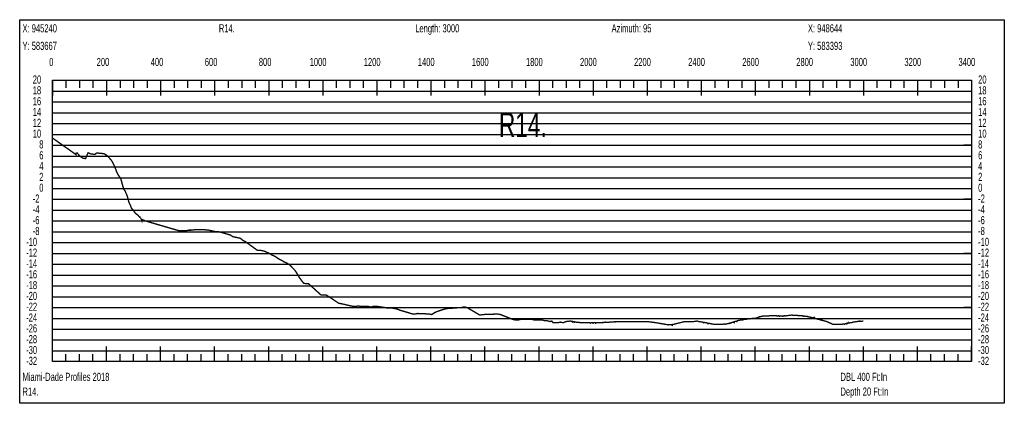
# Model space of a CAD drawing. Header units: inches. Extents: x 471865 to 538526, y 1054316 to 1102451.
# Tile 41 of 114: x 476049 to 479691, y 1078739 to 1080157. Entities that reach past the tile are written whole.
import ezdxf

# ---------------------------------------------------------------- set-up
doc = ezdxf.new("R2010")
doc.units = ezdxf.units.IN
doc.header["$MEASUREMENT"] = 0
for name, color, linetype in [('LABELS', 7, 'Continuous'), ('X_Gr1', 7, 'Continuous'), ('XSECTION', 7, 'Continuous')]:
    doc.layers.add(name, color=color, linetype=linetype)
doc.styles.get("Standard").update_dxf_attribs({"font": 'arial.ttf'})

msp = doc.modelspace()

# ---------------------------------------------------------------- linework, layer by layer
at = {"layer": 'X_Gr1', "color": 6, "linetype": 'Continuous', "lineweight": 18, "true_color": 0xff00ff, "transparency": 33554687, "const_width": 5}
msp.add_lwpolyline([(476169.9, 1079719.9), (476169.9, 1079719.9), (476257.2, 1079658.3), (476257.2, 1079663.3), (476261, 1079664.7), (476269.2, 1079655.4), (476276.4, 1079648.9), (476283.1, 1079645.1), (476292.5, 1079643.6), (476301.8, 1079665.3), (476310.9, 1079661.1), (476319, 1079660.2), (476326.6, 1079659), (476332.9, 1079663.9), (476341.5, 1079663.8), (476350.3, 1079662.8), (476358.9, 1079662.2), (476368.6, 1079657.3), (476372.4, 1079654), (476377.7, 1079648.6), (476386.1, 1079639.8), (476391.6, 1079631.4), (476399.4, 1079616.3), (476408.2, 1079592.7), (476416.5, 1079577.7), (476422.6, 1079569.9), (476428.1, 1079549.7), (476433.5, 1079530.9), (476438.6, 1079523.9), (476446.8, 1079504.9), (476452.7, 1079482.7), (476458.2, 1079471.3), (476462.4, 1079459.8), (476467.7, 1079454.9), (476471.7, 1079448.8), (476477.3, 1079441.2), (476482.9, 1079437), (476487.4, 1079433.4), (476491.9, 1079427.3), (476496.9, 1079424.1), (476499.3, 1079417.7), (476499.3, 1079420), (476505.4, 1079417), (476511.6, 1079414), (476517.8, 1079412.2), (476524, 1079410.3), (476530.3, 1079408.5), (476536.6, 1079406.6), (476542.9, 1079404.8), (476549.2, 1079402.9), (476555.5, 1079401.1), (476561.8, 1079399.2), (476568.1, 1079397.4), (476574.4, 1079395.5), (476580.8, 1079393.7), (476587.1, 1079391.8), (476593.5, 1079390), (476599.8, 1079388.1), (476606.1, 1079386.3), (476612.5, 1079384.4), (476618.8, 1079382.6), (476625.1, 1079380.8), (476631.5, 1079379), (476637.5, 1079377.1), (476646.5, 1079377.1), (476655.5, 1079377.1), (476664.8, 1079377.1), (476674.1, 1079379.1), (476683.2, 1079379.1), (476700.8, 1079381.1), (476709.8, 1079381.1), (476719, 1079381.1), (476728.7, 1079381.1), (476747.8, 1079379.1), (476757.2, 1079377.1), (476766.3, 1079375.1), (476775.7, 1079373.1), (476785.1, 1079373.1), (476794.2, 1079371.1), (476800.1, 1079369.4), (476806, 1079367.7), (476811.9, 1079365.9), (476817.8, 1079364.2), (476823.7, 1079362.5), (476828.3, 1079361.1), (476837, 1079355.1), (476846.4, 1079353.1), (476855.9, 1079351.1), (476865.3, 1079349.1), (476874.6, 1079341.1), (476883.1, 1079337.1), (476890.3, 1079331.9), (476896.6, 1079327.3), (476902.9, 1079322.8), (476909.1, 1079318.2), (476915.4, 1079313.7), (476921.6, 1079309.2), (476927.2, 1079305.1), (476937.6, 1079305.1), (476955.2, 1079301.1), (476963.6, 1079297.1), (476972.6, 1079293.1), (476982.2, 1079287.1), (476991.5, 1079283.1), (477000.9, 1079277.1), (477009.8, 1079271.1), (477018.6, 1079267.1), (477028.1, 1079261.1), (477037.7, 1079257.1), (477047, 1079251.1), (477053.3, 1079244.7), (477059.6, 1079238.3), (477065.9, 1079231.9), (477072.2, 1079222.8), (477078.4, 1079212.5), (477084.7, 1079202.2), (477091, 1079193.6), (477097.3, 1079185), (477098.6, 1079183.1), (477108.6, 1079181.1), (477117.5, 1079181.1), (477124.8, 1079174.5), (477131.1, 1079168.7), (477137.5, 1079163), (477143.8, 1079157.2), (477150.2, 1079151.5), (477156.5, 1079145.7), (477162.8, 1079140), (477163.8, 1079139.1), (477174.1, 1079139.1), (477183.4, 1079139.1), (477190.4, 1079134.5), (477196.7, 1079130.3), (477203.1, 1079126.2), (477209.4, 1079122), (477215.7, 1079117.7), (477222.1, 1079113.5), (477228.7, 1079109.1), (477238.6, 1079107.1), (477248.1, 1079105.1), (477256.8, 1079103.1), (477273.8, 1079099.1), (477283.3, 1079097.1), (477292.6, 1079097.1), (477301.7, 1079099.1), (477310.6, 1079097.1), (477319.7, 1079097.1), (477328.9, 1079097.1), (477338.1, 1079097.1), (477347.1, 1079095.1), (477355.5, 1079097.1), (477363.7, 1079097.1), (477372.4, 1079097.1), (477378.8, 1079096.2), (477385.2, 1079095.3), (477391.5, 1079094.3), (477397.8, 1079093.4), (477399.9, 1079093.1), (477408.3, 1079091.1), (477417.4, 1079091.1), (477427.4, 1079091.1), (477437.1, 1079089.1), (477446.5, 1079087.1), (477455.5, 1079083.1), (477462.3, 1079081.2), (477468.6, 1079079.4), (477475, 1079077.5), (477481.3, 1079075.6), (477487.6, 1079073.7), (477494, 1079071.8), (477500.2, 1079069.8), (477502.1, 1079069.1), (477512, 1079069.1), (477520.8, 1079071.1), (477527.7, 1079070.9), (477534, 1079070.7), (477540.3, 1079070.5), (477546.6, 1079070.1), (477552.9, 1079069.7), (477559.1, 1079069.4), (477563.5, 1079069.1), (477573.1, 1079067.1), (477581.8, 1079073.1), (477589.7, 1079077.1), (477596.4, 1079079.4), (477602.7, 1079081.5), (477609.1, 1079083.7), (477615.4, 1079085.8), (477620.4, 1079087.1), (477625.5, 1079089.1), (477632.6, 1079089.6), (477638.8, 1079090.1), (477645.1, 1079090.5), (477651.3, 1079090.9), (477657.6, 1079091.3), (477663.8, 1079091.8), (477669.9, 1079092.3), (477676.1, 1079092.7), (477681.8, 1079093.1), (477693.1, 1079095.1), (477703.6, 1079093.1), (477709.7, 1079089.5), (477715.9, 1079085.8), (477722.1, 1079082.2), (477728.3, 1079078.5), (477734.5, 1079074.9), (477740.8, 1079071.2), (477747, 1079067.5), (477751, 1079065.1), (477761.4, 1079067.1), (477768.1, 1079067.4), (477774.3, 1079067.6), (477780.6, 1079067.8), (477786.8, 1079068.1), (477793.1, 1079068.3), (477799.3, 1079068.5), (477805.6, 1079068.7), (477811.8, 1079069), (477816.6, 1079069.1), (477827.7, 1079067.1), (477837.9, 1079063.1), (477844, 1079060.7), (477850.3, 1079058.1), (477856.7, 1079055.6), (477862.8, 1079053.1), (477872.8, 1079049.1), (477883.3, 1079047.1), (477893.1, 1079047.1), (477901.5, 1079049.1), (477908.9, 1079049.1), (477917, 1079049.1), (477931.2, 1079049.1), (477936, 1079049.1), (477945, 1079049.1), (477953.4, 1079047.1), (477961.9, 1079047.1), (477971, 1079047.1), (477980.3, 1079047.1), (477989.5, 1079045.1), (477997.7, 1079045.1), (478003.9, 1079043.2), (478010.1, 1079041.3), (478017.2, 1079043.1), (478021.6, 1079037.1), (478028.1, 1079037.3), (478034.5, 1079037.2), (478040.3, 1079037.1), (478049.8, 1079039.1), (478059.7, 1079037.1), (478068.8, 1079041.1), (478074, 1079041.8), (478079.2, 1079042.4), (478084.4, 1079043), (478085.1, 1079043.1), (478089.6, 1079042.3), (478094.8, 1079039.1), (478094.8, 1079041.5), (478100, 1079040.6), (478101.8, 1079038.7), (478105.3, 1079039.7), (478108.2, 1079038.4), (478110.5, 1079038.8), (478114.5, 1079038.1), (478115.7, 1079038), (478120.8, 1079037.7), (478120.9, 1079037.7), (478126.1, 1079037.5), (478127.2, 1079037.4), (478131.3, 1079037.2), (478132.4, 1079037.1), (478136.5, 1079037.1), (478141.1, 1079037.1), (478141.7, 1079037.1), (478146.9, 1079037.1), (478152.1, 1079037.1), (478155, 1079037.1), (478157.3, 1079037.1), (478159.9, 1079035.1), (478162.5, 1079037.1), (478167.7, 1079037.1), (478169.6, 1079035.1), (478172.9, 1079037.1), (478178.2, 1079037.1), (478178.7, 1079035.1), (478183.4, 1079037.1), (478187.5, 1079037.1), (478188.6, 1079037.2), (478193.8, 1079037.4), (478199, 1079037.6), (478200.6, 1079037.1), (478204.2, 1079037.9), (478205.2, 1079037.1), (478209.4, 1079038.1), (478214.6, 1079038.3), (478214.7, 1079039.1), (478219.8, 1079038.5), (478225, 1079038.8), (478230.2, 1079039), (478232.8, 1079039.1), (478235.4, 1079039.3), (478240.6, 1079039.5), (478245.8, 1079039.8), (478250.4, 1079041.1), (478251.1, 1079040.1), (478256.3, 1079040.4), (478259.6, 1079041.1), (478261.5, 1079040.7), (478266.7, 1079041), (478269.2, 1079041.1), (478271.9, 1079041.1), (478277.1, 1079041.1), (478279.2, 1079041.1), (478282.3, 1079041.1), (478287.5, 1079041.1), (478288.5, 1079041.1), (478292.7, 1079041.1), (478297.9, 1079041.1), (478303.1, 1079041.1), (478308.3, 1079041.1), (478313.5, 1079041.1), (478318.7, 1079041.1), (478323.9, 1079041.1), (478325.4, 1079041.1), (478329.2, 1079041.1), (478334.4, 1079041.1), (478339.6, 1079041.1), (478340.4, 1079041.1), (478344.8, 1079041.1), (478350, 1079041.1), (478354.3, 1079041.1), (478355.2, 1079041.1), (478360.4, 1079041.1), (478362.7, 1079041.1), (478365.6, 1079041.1), (478370.8, 1079041.1), (478371.5, 1079041.1), (478376, 1079040.5), (478381.2, 1079039.8), (478386.4, 1079039.1), (478391.6, 1079038.5), (478396.8, 1079037.8), (478401.8, 1079037.1), (478402, 1079037.1), (478407.2, 1079036.2), (478412.5, 1079035.3), (478417.7, 1079034.4), (478422.9, 1079033.5), (478428.1, 1079032.6), (478433.3, 1079031.7), (478438.5, 1079030.8), (478443.7, 1079029.9), (478448.3, 1079029.1), (478448.9, 1079029.2), (478454.1, 1079029.7), (478459.3, 1079030.2), (478463, 1079027.1), (478464.5, 1079030.8), (478467.8, 1079031.1), (478469.7, 1079031.6), (478474.9, 1079032.8), (478480.1, 1079034.1), (478485.3, 1079035.4), (478490.5, 1079036.6), (478495.7, 1079037.9), (478500.9, 1079039.2), (478506.2, 1079040.4), (478509, 1079041.1), (478511.4, 1079041.1), (478516.5, 1079041.1), (478521.7, 1079041.1), (478526.9, 1079041.1), (478532.1, 1079041.1), (478537.3, 1079041.1), (478540.6, 1079041.1), (478542.5, 1079041.4), (478547.7, 1079042.1), (478552.9, 1079042.8), (478555, 1079043.1), (478558, 1079042.5), (478560, 1079041.1), (478563.2, 1079041.4), (478568.4, 1079040.3), (478573.6, 1079039.2), (478574.1, 1079039.1), (478578.5, 1079037.1), (478578.7, 1079038.4), (478583.9, 1079037.5), (478586.6, 1079037.1), (478589, 1079036.6), (478594.2, 1079035.6), (478594.4, 1079033.1), (478599.3, 1079034.6), (478604.4, 1079033.6), (478609.6, 1079032.6), (478614.7, 1079031.6), (478617, 1079031.1), (478619.9, 1079031.1), (478625.1, 1079031.1), (478626.8, 1079031.1), (478630.3, 1079031.1), (478631.8, 1079031.1), (478635.5, 1079031.1), (478640.7, 1079031.1), (478645.9, 1079031.1), (478646, 1079031.1), (478650.6, 1079031.1), (478651.1, 1079031.6), (478656.3, 1079032.1), (478659.2, 1079031.1), (478661.5, 1079032.5), (478666.6, 1079033), (478667.8, 1079033.1), (478671.8, 1079034.4), (478677, 1079036), (478677.2, 1079035.1), (478682.2, 1079037.6), (478687.4, 1079039.3), (478692.1, 1079037.1), (478692.6, 1079040.9), (478697.8, 1079042.5), (478701.6, 1079041.1), (478702.9, 1079044.2), (478706, 1079045.1), (478708.1, 1079045.5), (478713.3, 1079046.4), (478718.6, 1079047.3), (478722.5, 1079047.1), (478723.8, 1079048.2), (478729, 1079049.1), (478734.2, 1079050), (478735.8, 1079049.1), (478739.4, 1079050.9), (478740.4, 1079051.1), (478744.6, 1079051.4), (478749.8, 1079051.8), (478749.8, 1079051.1), (478755, 1079052.1), (478759.7, 1079053.1), (478760.2, 1079052.5), (478765.4, 1079052.9), (478769.1, 1079053.1), (478770.6, 1079053.6), (478775.8, 1079055.3), (478781, 1079057), (478781.3, 1079057.1), (478785.2, 1079059.1), (478786.2, 1079058.6), (478791.4, 1079060.3), (478793.9, 1079061.1), (478796.6, 1079061.2), (478801.9, 1079061.5), (478807.1, 1079061.7), (478812.3, 1079062), (478817.5, 1079062.2), (478822.7, 1079062.5), (478827.9, 1079062.7), (478833.1, 1079063), (478836.2, 1079063.1), (478838.3, 1079063), (478840.7, 1079063.1), (478843.5, 1079062.7), (478848.7, 1079062.4), (478853.9, 1079062.1), (478854.7, 1079063.1), (478859.1, 1079061.9), (478859.4, 1079061.1), (478864.2, 1079061.6), (478869.4, 1079061.3), (478872.3, 1079061.1), (478874.6, 1079061.4), (478876.6, 1079063.1), (478879.8, 1079062.1), (478885, 1079062.7), (478885.5, 1079063.1), (478890.2, 1079063.4), (478895.5, 1079064.1), (478900.7, 1079064.7), (478903.8, 1079065.1), (478905.9, 1079065), (478911, 1079064.7), (478916.2, 1079064.5), (478921.4, 1079064.2), (478926.5, 1079063.9), (478929, 1079063.1), (478931.7, 1079063.7), (478936.9, 1079063.4), (478942, 1079063.1), (478942.4, 1079063.1), (478947, 1079061.1), (478947.2, 1079062.2), (478952.4, 1079061.2), (478957.7, 1079060.3), (478960.8, 1079061.1), (478962.9, 1079059.3), (478965.6, 1079059.1), (478968.1, 1079058.3), (478973.3, 1079057.4), (478974.7, 1079057.1), (478978.5, 1079056.1), (478983.7, 1079054.7), (478987.9, 1079057.1), (478988.9, 1079053.3), (478992.2, 1079053.1), (478994.1, 1079052), (478999.3, 1079050.6), (479004.5, 1079049.2), (479005.5, 1079051.1), (479009.7, 1079047.8), (479015, 1079046.4), (479015.1, 1079049.1), (479020, 1079045.1), (479020.2, 1079045), (479025.4, 1079043.7), (479030.6, 1079042.3), (479034.9, 1079041.1), (479035.8, 1079040.7), (479039.8, 1079039.1), (479041, 1079038.4), (479046.1, 1079036), (479051.3, 1079033.6), (479056.5, 1079031.2), (479056.7, 1079031.1), (479061.7, 1079031.1), (479066.9, 1079031.1), (479072.1, 1079031.1), (479077.3, 1079031.1), (479082.4, 1079031.1), (479087.6, 1079031.1), (479090.5, 1079031.1), (479092.8, 1079031.6), (479098, 1079032.5), (479100.2, 1079031.1), (479103.3, 1079033.5), (479108.5, 1079034.5), (479109.2, 1079033.1), (479113.4, 1079037.1), (479113.7, 1079035.4), (479118.9, 1079036.4), (479124.1, 1079037.4), (479126.3, 1079037.1), (479129.3, 1079038.3), (479130.8, 1079039.1), (479134.5, 1079039.3), (479139.7, 1079040.3), (479144.2, 1079041.1), (479144.9, 1079041.2), (479150.1, 1079041.6), (479153.4, 1079043.1), (479155.3, 1079041.9), (479158, 1079043.1), (479160.5, 1079042.3), (479165.7, 1079042.7), (479169.9, 1079043)], dxfattribs=at)
at = {"layer": 'XSECTION', "color": 18, "linetype": 'Continuous', "true_color": 0x000000}
for points in [[(476048.7, 1080157.1), (479691.1, 1080157.1), (479691.1, 1078739.1), (476048.7, 1078739.1), (476048.7, 1080157.1)], [(476169.9, 1079933.1), (479569.9, 1079933.1), (479569.9, 1078893.1), (476169.9, 1078893.1), (476169.9, 1079933.1)], [(476169.9, 1079933.1), (476169.9, 1079876.7)], [(476169.9, 1079933.1), (476169.9, 1079876.7)], [(476169.9, 1079933.1), (476169.9, 1079905.1)], [(476169.9, 1079933.1), (476169.9, 1079905.1)], [(476219.9, 1079933.1), (476219.9, 1079905.1)], [(476269.9, 1079933.1), (476269.9, 1079905.1)], [(476319.9, 1079933.1), (476319.9, 1079905.1)], [(476369.9, 1079933.1), (476369.9, 1079876.7)], [(476369.9, 1079933.1), (476369.9, 1079905.1)], [(476419.9, 1079933.1), (476419.9, 1079905.1)], [(476469.9, 1079933.1), (476469.9, 1079905.1)], [(476519.9, 1079933.1), (476519.9, 1079905.1)], [(476569.9, 1079933.1), (476569.9, 1079876.7)], [(476569.9, 1079933.1), (476569.9, 1079905.1)], [(476619.9, 1079933.1), (476619.9, 1079905.1)], [(476669.9, 1079933.1), (476669.9, 1079905.1)], [(476719.9, 1079933.1), (476719.9, 1079905.1)], [(476769.9, 1079933.1), (476769.9, 1079876.7)], [(476769.9, 1079933.1), (476769.9, 1079905.1)], [(476819.9, 1079933.1), (476819.9, 1079905.1)], [(476869.9, 1079933.1), (476869.9, 1079905.1)], [(476919.9, 1079933.1), (476919.9, 1079905.1)], [(476969.9, 1079933.1), (476969.9, 1079876.7)], [(476969.9, 1079933.1), (476969.9, 1079905.1)], [(477019.9, 1079933.1), (477019.9, 1079905.1)], [(477069.9, 1079933.1), (477069.9, 1079905.1)], [(477119.9, 1079933.1), (477119.9, 1079905.1)], [(477169.9, 1079933.1), (477169.9, 1079876.7)], [(477169.9, 1079933.1), (477169.9, 1079905.1)], [(477219.9, 1079933.1), (477219.9, 1079905.1)], [(477269.9, 1079933.1), (477269.9, 1079905.1)], [(477319.9, 1079933.1), (477319.9, 1079905.1)], [(477369.9, 1079933.1), (477369.9, 1079876.7)], [(477369.9, 1079933.1), (477369.9, 1079905.1)], [(477419.9, 1079933.1), (477419.9, 1079905.1)], [(477469.9, 1079933.1), (477469.9, 1079905.1)], [(477519.9, 1079933.1), (477519.9, 1079905.1)], [(477569.9, 1079933.1), (477569.9, 1079876.7)], [(477569.9, 1079933.1), (477569.9, 1079905.1)], [(477619.9, 1079933.1), (477619.9, 1079905.1)], [(477669.9, 1079933.1), (477669.9, 1079905.1)], [(477719.9, 1079933.1), (477719.9, 1079905.1)], [(477769.9, 1079933.1), (477769.9, 1079876.7)], [(477769.9, 1079933.1), (477769.9, 1079905.1)], [(477819.9, 1079933.1), (477819.9, 1079905.1)], [(477869.9, 1079933.1), (477869.9, 1079905.1)], [(477919.9, 1079933.1), (477919.9, 1079905.1)], [(477969.9, 1079933.1), (477969.9, 1079876.7)], [(477969.9, 1079933.1), (477969.9, 1079905.1)], [(478019.9, 1079933.1), (478019.9, 1079905.1)], [(478069.9, 1079933.1), (478069.9, 1079905.1)], [(478119.9, 1079933.1), (478119.9, 1079905.1)], [(478169.9, 1079933.1), (478169.9, 1079876.7)], [(478169.9, 1079933.1), (478169.9, 1079905.1)], [(478219.9, 1079933.1), (478219.9, 1079905.1)], [(478269.9, 1079933.1), (478269.9, 1079905.1)], [(478319.9, 1079933.1), (478319.9, 1079905.1)], [(478369.9, 1079933.1), (478369.9, 1079876.7)], [(478369.9, 1079933.1), (478369.9, 1079905.1)], [(478419.9, 1079933.1), (478419.9, 1079905.1)], [(478469.9, 1079933.1), (478469.9, 1079905.1)], [(478519.9, 1079933.1), (478519.9, 1079905.1)], [(478569.9, 1079933.1), (478569.9, 1079876.7)], [(478569.9, 1079933.1), (478569.9, 1079905.1)], [(478619.9, 1079933.1), (478619.9, 1079905.1)], [(478669.9, 1079933.1), (478669.9, 1079905.1)], [(478719.9, 1079933.1), (478719.9, 1079905.1)], [(478769.9, 1079933.1), (478769.9, 1079876.7)], [(478769.9, 1079933.1), (478769.9, 1079905.1)], [(478819.9, 1079933.1), (478819.9, 1079905.1)], [(478869.9, 1079933.1), (478869.9, 1079905.1)], [(478919.9, 1079933.1), (478919.9, 1079905.1)], [(478969.9, 1079933.1), (478969.9, 1079876.7)], [(478969.9, 1079933.1), (478969.9, 1079905.1)], [(479019.9, 1079933.1), (479019.9, 1079905.1)], [(479069.9, 1079933.1), (479069.9, 1079905.1)], [(479119.9, 1079933.1), (479119.9, 1079905.1)], [(479169.9, 1079933.1), (479169.9, 1079876.7)], [(479169.9, 1079933.1), (479169.9, 1079905.1)], [(479219.9, 1079933.1), (479219.9, 1079905.1)], [(479269.9, 1079933.1), (479269.9, 1079905.1)], [(479319.9, 1079933.1), (479319.9, 1079905.1)], [(479369.9, 1079933.1), (479369.9, 1079876.7)], [(479369.9, 1079933.1), (479369.9, 1079905.1)], [(479419.9, 1079933.1), (479419.9, 1079905.1)], [(479469.9, 1079933.1), (479469.9, 1079905.1)], [(479519.9, 1079933.1), (479519.9, 1079905.1)], [(479569.9, 1079933.1), (479569.9, 1079876.7)], [(479569.9, 1079933.1), (479569.9, 1079905.1)], [(476169.9, 1079693.1), (476197.9, 1079693.1)], [(479569.9, 1079693.1), (479541.9, 1079693.1)], [(476169.9, 1079493.1), (476197.9, 1079493.1)], [(479569.9, 1079493.1), (479541.9, 1079493.1)], [(476169.9, 1079293.1), (476197.9, 1079293.1)], [(479569.9, 1079293.1), (479541.9, 1079293.1)], [(476169.9, 1079093.1), (476197.9, 1079093.1)], [(479569.9, 1079093.1), (479541.9, 1079093.1)], [(476169.9, 1078893.1), (476169.9, 1078949.5)], [(476169.9, 1078893.1), (476169.9, 1078949.5)], [(476169.9, 1078893.1), (476169.9, 1078921.1)], [(476169.9, 1078893.1), (476169.9, 1078921.1)], [(476219.9, 1078893.1), (476219.9, 1078921.1)], [(476269.9, 1078893.1), (476269.9, 1078921.1)], [(476319.9, 1078893.1), (476319.9, 1078921.1)], [(476369.9, 1078893.1), (476369.9, 1078949.5)], [(476369.9, 1078893.1), (476369.9, 1078921.1)], [(476419.9, 1078893.1), (476419.9, 1078921.1)], [(476469.9, 1078893.1), (476469.9, 1078921.1)], [(476519.9, 1078893.1), (476519.9, 1078921.1)], [(476569.9, 1078893.1), (476569.9, 1078949.5)], [(476569.9, 1078893.1), (476569.9, 1078921.1)], [(476619.9, 1078893.1), (476619.9, 1078921.1)], [(476669.9, 1078893.1), (476669.9, 1078921.1)], [(476719.9, 1078893.1), (476719.9, 1078921.1)], [(476769.9, 1078893.1), (476769.9, 1078949.5)], [(476769.9, 1078893.1), (476769.9, 1078921.1)], [(476819.9, 1078893.1), (476819.9, 1078921.1)], [(476869.9, 1078893.1), (476869.9, 1078921.1)], [(476919.9, 1078893.1), (476919.9, 1078921.1)], [(476969.9, 1078893.1), (476969.9, 1078949.5)], [(476969.9, 1078893.1), (476969.9, 1078921.1)], [(477019.9, 1078893.1), (477019.9, 1078921.1)], [(477069.9, 1078893.1), (477069.9, 1078921.1)], [(477119.9, 1078893.1), (477119.9, 1078921.1)], [(477169.9, 1078893.1), (477169.9, 1078949.5)], [(477169.9, 1078893.1), (477169.9, 1078921.1)], [(477219.9, 1078893.1), (477219.9, 1078921.1)], [(477269.9, 1078893.1), (477269.9, 1078921.1)], [(477319.9, 1078893.1), (477319.9, 1078921.1)], [(477369.9, 1078893.1), (477369.9, 1078949.5)], [(477369.9, 1078893.1), (477369.9, 1078921.1)], [(477419.9, 1078893.1), (477419.9, 1078921.1)], [(477469.9, 1078893.1), (477469.9, 1078921.1)], [(477519.9, 1078893.1), (477519.9, 1078921.1)], [(477569.9, 1078893.1), (477569.9, 1078949.5)], [(477569.9, 1078893.1), (477569.9, 1078921.1)], [(477619.9, 1078893.1), (477619.9, 1078921.1)], [(477669.9, 1078893.1), (477669.9, 1078921.1)], [(477719.9, 1078893.1), (477719.9, 1078921.1)], [(477769.9, 1078893.1), (477769.9, 1078949.5)], [(477769.9, 1078893.1), (477769.9, 1078921.1)], [(477819.9, 1078893.1), (477819.9, 1078921.1)], [(477869.9, 1078893.1), (477869.9, 1078921.1)], [(477919.9, 1078893.1), (477919.9, 1078921.1)], [(477969.9, 1078893.1), (477969.9, 1078949.5)], [(477969.9, 1078893.1), (477969.9, 1078921.1)], [(478019.9, 1078893.1), (478019.9, 1078921.1)], [(478069.9, 1078893.1), (478069.9, 1078921.1)], [(478119.9, 1078893.1), (478119.9, 1078921.1)], [(478169.9, 1078893.1), (478169.9, 1078949.5)], [(478169.9, 1078893.1), (478169.9, 1078921.1)], [(478219.9, 1078893.1), (478219.9, 1078921.1)], [(478269.9, 1078893.1), (478269.9, 1078921.1)], [(478319.9, 1078893.1), (478319.9, 1078921.1)], [(478369.9, 1078893.1), (478369.9, 1078949.5)], [(478369.9, 1078893.1), (478369.9, 1078921.1)], [(478419.9, 1078893.1), (478419.9, 1078921.1)], [(478469.9, 1078893.1), (478469.9, 1078921.1)], [(478519.9, 1078893.1), (478519.9, 1078921.1)], [(478569.9, 1078893.1), (478569.9, 1078949.5)], [(478569.9, 1078893.1), (478569.9, 1078921.1)], [(478619.9, 1078893.1), (478619.9, 1078921.1)], [(478669.9, 1078893.1), (478669.9, 1078921.1)], [(478719.9, 1078893.1), (478719.9, 1078921.1)], [(478769.9, 1078893.1), (478769.9, 1078949.5)], [(478769.9, 1078893.1), (478769.9, 1078921.1)], [(478819.9, 1078893.1), (478819.9, 1078921.1)], [(478869.9, 1078893.1), (478869.9, 1078921.1)], [(478919.9, 1078893.1), (478919.9, 1078921.1)], [(478969.9, 1078893.1), (478969.9, 1078949.5)], [(478969.9, 1078893.1), (478969.9, 1078921.1)], [(479019.9, 1078893.1), (479019.9, 1078921.1)], [(479069.9, 1078893.1), (479069.9, 1078921.1)], [(479119.9, 1078893.1), (479119.9, 1078921.1)], [(479169.9, 1078893.1), (479169.9, 1078949.5)], [(479169.9, 1078893.1), (479169.9, 1078921.1)], [(479219.9, 1078893.1), (479219.9, 1078921.1)], [(479269.9, 1078893.1), (479269.9, 1078921.1)], [(479319.9, 1078893.1), (479319.9, 1078921.1)], [(479369.9, 1078893.1), (479369.9, 1078949.5)], [(479369.9, 1078893.1), (479369.9, 1078921.1)], [(479419.9, 1078893.1), (479419.9, 1078921.1)], [(479469.9, 1078893.1), (479469.9, 1078921.1)], [(479519.9, 1078893.1), (479519.9, 1078921.1)], [(479569.9, 1078893.1), (479569.9, 1078949.5)], [(479569.9, 1078893.1), (479569.9, 1078921.1)]]:
    msp.add_lwpolyline(points, dxfattribs=at)
at = {"layer": 'XSECTION', "color": 18, "true_color": 0x000000}
for points in [[(476169.9, 1079893.1), (479569.9, 1079893.1)], [(476169.9, 1079853.1), (479569.9, 1079853.1)], [(476169.9, 1079813.1), (479569.9, 1079813.1)], [(476169.9, 1079773.1), (479569.9, 1079773.1)], [(476169.9, 1079733.1), (479569.9, 1079733.1)], [(476169.9, 1079693.1), (479569.9, 1079693.1)], [(476169.9, 1079653.1), (479569.9, 1079653.1)], [(476169.9, 1079613.1), (479569.9, 1079613.1)], [(476169.9, 1079573.1), (479569.9, 1079573.1)], [(476169.9, 1079533.1), (479569.9, 1079533.1)], [(476169.9, 1079493.1), (479569.9, 1079493.1)], [(476169.9, 1079453.1), (479569.9, 1079453.1)], [(476169.9, 1079413.1), (479569.9, 1079413.1)], [(476169.9, 1079373.1), (479569.9, 1079373.1)], [(476169.9, 1079333.1), (479569.9, 1079333.1)], [(476169.9, 1079293.1), (479569.9, 1079293.1)], [(476169.9, 1079253.1), (479569.9, 1079253.1)], [(476169.9, 1079213.1), (479569.9, 1079213.1)], [(476169.9, 1079173.1), (479569.9, 1079173.1)], [(476169.9, 1079133.1), (479569.9, 1079133.1)], [(476169.9, 1079093.1), (479569.9, 1079093.1)], [(476169.9, 1079053.1), (479569.9, 1079053.1)], [(476169.9, 1079013.1), (479569.9, 1079013.1)], [(476169.9, 1078973.1), (479569.9, 1078973.1)], [(476169.9, 1078933.1), (479569.9, 1078933.1)]]:
    msp.add_lwpolyline(points, dxfattribs=at)

# ---------------------------------------------------------------- texts
at = {"layer": 'LABELS', "color": 18, "true_color": 0x000000, "width": 0.666667}
for s, height, p in [('X: 945240', 30, (476059.1, 1080110.3)), ('R14.', 30, (476785.5, 1080110.3)), ('Length: 3000', 30, (477511.9, 1080110.3)), ('Azimuth: 95', 30, (478238.3, 1080110.3)), ('X: 948644', 30, (478964.7, 1080110.3)), ('Y: 583667', 30, (476059.1, 1080045.5)), ('Y: 583393', 30, (478964.7, 1080045.5)), ('0', 30, (476157.9, 1079985.9)), ('0', 30, (476157.9, 1079985.9)), ('200', 30, (476333.5, 1079985.9)), ('400', 30, (476533.5, 1079985.9)), ('600', 30, (476733.5, 1079985.9)), ('800', 30, (476933.5, 1079985.9)), ('1000', 30, (477121.5, 1079985.9)), ('1200', 30, (477321.5, 1079985.9)), ('1400', 30, (477521.5, 1079985.9)), ('1600', 30, (477721.5, 1079985.9)), ('1800', 30, (477921.5, 1079985.9)), ('2000', 30, (478121.5, 1079985.9)), ('2200', 30, (478321.5, 1079985.9)), ('2400', 30, (478521.5, 1079985.9)), ('2600', 30, (478721.5, 1079985.9)), ('2800', 30, (478921.5, 1079985.9)), ('3000', 30, (479121.5, 1079985.9)), ('3200', 30, (479321.5, 1079985.9)), ('3400', 30, (479521.5, 1079985.9)), ('20', 30, (476097.1, 1079921.1)), ('20', 30, (479594.3, 1079921.1)), ('18', 30, (476097.1, 1079881.1)), ('18', 30, (479594.3, 1079881.1)), ('16', 30, (476097.1, 1079841.1)), ('16', 30, (479594.3, 1079841.1)), ('14', 30, (476097.1, 1079801.1)), ('14', 30, (479594.3, 1079801.1)), ('12', 30, (476097.1, 1079761.1)), ('R14.', 90, (477821.5, 1079723.9)), ('12', 30, (479594.3, 1079761.1)), ('10', 30, (476097.1, 1079721.1)), ('10', 30, (479594.3, 1079721.1)), ('8', 30, (476121.1, 1079681.1)), ('8', 30, (479594.3, 1079681.1)), ('6', 30, (476121.1, 1079641.1)), ('6', 30, (479594.3, 1079641.1)), ('4', 30, (476121.1, 1079601.1)), ('4', 30, (479594.3, 1079601.1)), ('2', 30, (476121.1, 1079561.1)), ('2', 30, (479594.3, 1079561.1)), ('0', 30, (476121.1, 1079521.1)), ('0', 30, (479594.3, 1079521.1)), ('-2', 30, (476097.1, 1079481.1)), ('-2', 30, (479594.3, 1079481.1)), ('-4', 30, (476097.1, 1079441.1)), ('-4', 30, (479594.3, 1079441.1)), ('-6', 30, (476097.1, 1079401.1)), ('-6', 30, (479594.3, 1079401.1)), ('-8', 30, (476097.1, 1079361.1)), ('-8', 30, (479594.3, 1079361.1)), ('-10', 30, (476072.7, 1079321.1)), ('-10', 30, (479594.3, 1079321.1)), ('-12', 30, (476072.7, 1079281.1)), ('-12', 30, (479594.3, 1079281.1)), ('-14', 30, (476072.7, 1079241.1)), ('-14', 30, (479594.3, 1079241.1)), ('-16', 30, (476072.7, 1079201.1)), ('-16', 30, (479594.3, 1079201.1)), ('-18', 30, (476072.7, 1079161.1)), ('-18', 30, (479594.3, 1079161.1)), ('-20', 30, (476072.7, 1079121.1)), ('-20', 30, (479594.3, 1079121.1)), ('-22', 30, (476072.7, 1079081.1)), ('-22', 30, (479594.3, 1079081.1)), ('-24', 30, (476072.7, 1079041.1)), ('-24', 30, (479594.3, 1079041.1)), ('-26', 30, (476072.7, 1079001.1)), ('-26', 30, (479594.3, 1079001.1)), ('-28', 30, (476072.7, 1078961.1)), ('-28', 30, (479594.3, 1078961.1)), ('-30', 30, (476072.7, 1078921.1)), ('-30', 30, (479594.3, 1078921.1)), ('-32', 30, (476072.7, 1078881.1)), ('-32', 30, (479594.3, 1078881.1)), ('Miami-Dade Profiles 2018', 30, (476059.1, 1078821.9)), ('DBL 400 Ft:In', 30, (479085.1, 1078821.9)), ('R14.', 30, (476059.1, 1078767.5)), ('Depth 20 Ft:In', 30, (479085.1, 1078767.5))]:
    msp.add_text(s, height=height, dxfattribs=at).set_placement(p)

doc.saveas('drawing.dxf')
